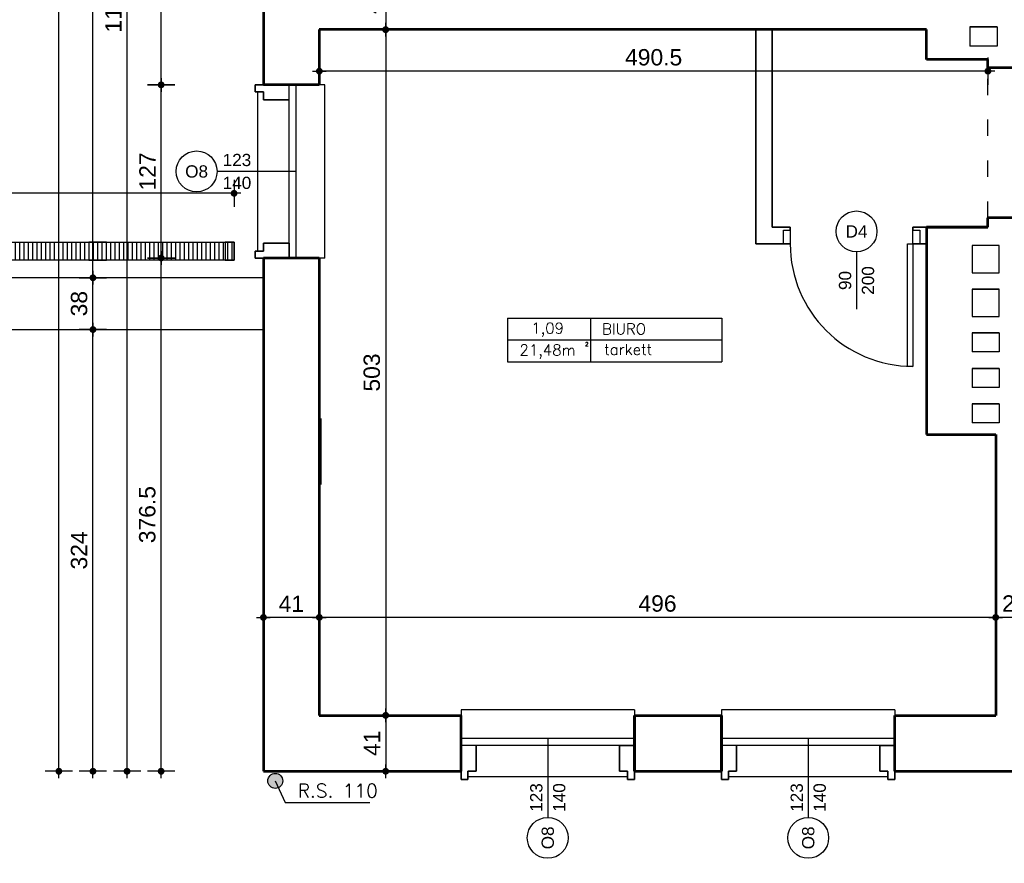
# Model space of a CAD drawing. Header units: millimetres. Extents: x 11979 to 23691, y 12825 to 41978.
# Tile 150 of 256: x 19970 to 20692, y 35517 to 36136. Entities that reach past the tile are written whole.
import ezdxf
from ezdxf.enums import TextEntityAlignment as Align

# ---------------------------------------------------------------- set-up
doc = ezdxf.new("R2010")
doc.units = ezdxf.units.MM
doc.linetypes.add('ACAD_ISO03W100', pattern=[30, 12, -18])
for name, color, linetype in [('-LI-WIDOK', 2, 'Continuous'), ('-WYMIAR', 8, 'Continuous'), ('_drzwi łuk', 1, 'Continuous'), ('_PROJEKTOWANE', 5, 'Continuous'), ('drzwi łuk', 1, 'Continuous'), ('PROJEKTOWANE', 5, 'Continuous')]:
    doc.layers.add(name, color=color, linetype=linetype)
for name, color, linetype, lineweight in [('-ŚCIANY DZIAŁOWE', 3, 'Continuous', 35), ('-ŚCIANY NOŚNE', 4, 'Continuous', 53), ('CIENKA - WYMIAROWA', 8, 'Continuous', 18)]:
    doc.layers.add(name, color=color, linetype=linetype, lineweight=lineweight)
doc.styles.add('ARIAL', font='arial.ttf', dxfattribs={"height": 0.5})
doc.styles.add('DYBY-KURSYWA-0-8-K', font='ROMANS.SHX', dxfattribs={"width": 0.8, "oblique": 15})
doc.styles.add('SIMPLEX', font='simplex')
doc.styles.get("Standard").update_dxf_attribs({"font": 'arial.ttf'})
doc.dimstyles.new('CZA-KROPKA-50', dxfattribs={"dimtxt": 12, "dimasz": 1, "dimexe": 2, "dimexo": 25, "dimgap": 4, "dimtad": 1, "dimdec": 1, "dimrnd": 0.5, "dimzin": 9, "dimdsep": 46, "dimtxsty": 'Standard', "dimblk": 'CZA-KROPKA', "dimblk1": 'CZA-KROPKA', "dimblk2": 'CZA-KROPKA', "dimsah": 1, "dimcen": -20, "dimse1": 1, "dimse2": 1, "dimclrd": 8, "dimclre": 8, "dimclrt": 9, "dimadec": 0, "dimazin": 0, "dimtfac": 1, "dimtdec": 1, "dimtmove": 1, "dimatfit": 3, "dimldrblk": 'CZA-KROPKA', "dimfxl": 1, "dimtolj": 1, "dimtzin": 9, "dimarcsym": 0})
doc.dimstyles.new('PROJ. CZA-KROPKA-50', dxfattribs={"dimtxt": 12, "dimasz": 1, "dimexe": 2, "dimexo": 25, "dimgap": 4, "dimtad": 1, "dimdec": 1, "dimrnd": 0.5, "dimzin": 9, "dimdsep": 46, "dimtxsty": 'DYBY-KURSYWA-0-8-K', "dimblk1": 'CZA-KROPKA', "dimblk2": 'CZA-KROPKA', "dimsah": 1, "dimcen": -20, "dimse1": 1, "dimse2": 1, "dimclrd": 170, "dimclre": 170, "dimclrt": 170, "dimadec": 0, "dimazin": 0, "dimtfac": 1, "dimtdec": 1, "dimtix": 1, "dimtmove": 1, "dimatfit": 3, "dimldrblk": 'CZA-KROPKA', "dimfxl": 0, "dimfxlon": 1, "dimtvp": 8, "dimtolj": 1, "dimtzin": 1, "dimlwd": -1, "dimlwe": -1, "dimarcsym": 0})

# ---------------------------------------------------------------- blocks, each defined once
blk = doc.blocks.new('CZA-KROPKA')
at = {"layer": '-WYMIAR', "linetype": 'ByBlock'}
for p, q in [((0, 10), (0, -10)), ((5, 0), (-5, 0))]:
    blk.add_line(p, q, dxfattribs=at)
at = {"layer": '-WYMIAR', "linetype": 'ByBlock', "const_width": 2.5}
blk.add_lwpolyline([(-1.25, 0, 1), (1.25, 0, 1)], format="xyb", close=True, dxfattribs=at)
blk = doc.blocks.new('*D1273')
at = {"layer": 'Defpoints', "color": 0}
for p in [(19727.23, 36008.79), (19727.23, 35972.84), (20127.23, 35972.84)]:
    blk.add_point(p, dxfattribs=at)
at = {"layer": 'PROJEKTOWANE', "color": 170}
blk.add_line((20126.23, 36008.79), (19728.23, 36008.79), dxfattribs=at)
at = {"layer": 'PROJEKTOWANE', "color": 170, "rotation": 180}
blk.add_blockref('CZA-KROPKA', (19727.23, 36008.79), dxfattribs=at)
at = {"layer": 'PROJEKTOWANE', "color": 170}
blk.add_blockref('CZA-KROPKA', (20127.23, 36008.79), dxfattribs=at)
at = {"layer": 'PROJEKTOWANE', "color": 170, "insert": (19927.23, 36018.84), "char_height": 12, "attachment_point": 5, "style": 'DYBY-KURSYWA-0-8-K'}
blk.add_mtext('\\A1;400', dxfattribs=at)
blk = doc.blocks.new('*D1276')
at = {"layer": 'Defpoints', "color": 0}
for p in [(20685.73, 35697.69), (20685.73, 35625.84), (20713.73, 35625.84)]:
    blk.add_point(p, dxfattribs=at)
at = {"layer": 'PROJEKTOWANE', "color": 8, "lineweight": -2}
blk.add_line((20712.73, 35697.69), (20686.73, 35697.69), dxfattribs=at)
at = {"layer": 'PROJEKTOWANE', "color": 8, "lineweight": -2, "rotation": 180}
blk.add_blockref('CZA-KROPKA', (20685.73, 35697.69), dxfattribs=at)
at = {"layer": 'PROJEKTOWANE', "color": 8, "lineweight": -2}
blk.add_blockref('CZA-KROPKA', (20713.73, 35697.69), dxfattribs=at)
at = {"layer": 'PROJEKTOWANE', "color": 9, "insert": (20699.73, 35707.82), "char_height": 12, "attachment_point": 5, "bg_fill": 3, "box_fill_scale": 1.1, "bg_fill_color": 257, "bg_fill_transparency": 0}
blk.add_mtext('\\A1;28', dxfattribs=at)
blk = doc.blocks.new('*D1279')
at = {"layer": 'Defpoints', "color": 0}
for p in [(20189.73, 36128.84), (20189.73, 36098.4), (20680.03, 36100.84)]:
    blk.add_point(p, dxfattribs=at)
at = {"layer": 'PROJEKTOWANE', "color": 8, "lineweight": -2}
blk.add_line((20679.03, 36098.4), (20190.73, 36098.4), dxfattribs=at)
at = {"layer": 'PROJEKTOWANE', "color": 8, "lineweight": -2, "rotation": 180}
blk.add_blockref('CZA-KROPKA', (20189.73, 36098.4), dxfattribs=at)
at = {"layer": 'PROJEKTOWANE', "color": 8, "lineweight": -2}
blk.add_blockref('CZA-KROPKA', (20680.03, 36098.4), dxfattribs=at)
at = {"layer": 'PROJEKTOWANE', "color": 9, "insert": (20434.88, 36108.52), "char_height": 12, "attachment_point": 5, "bg_fill": 3, "box_fill_scale": 1.1, "bg_fill_color": 257, "bg_fill_transparency": 0}
blk.add_mtext('\\A1;490.5', dxfattribs=at)
blk = doc.blocks.new('*D1604')
at = {"layer": '_PROJEKTOWANE', "color": 8, "lineweight": -2}
blk.add_line((20684.73, 35697.69), (20190.73, 35697.69), dxfattribs=at)
at = {"layer": 'Defpoints', "color": 0}
for p in [(20189.73, 35697.69), (20189.73, 35646.33), (20685.73, 35646.33)]:
    blk.add_point(p, dxfattribs=at)
at = {"layer": '_PROJEKTOWANE', "color": 8, "lineweight": -2, "rotation": 180}
blk.add_blockref('CZA-KROPKA', (20189.73, 35697.69), dxfattribs=at)
at = {"layer": '_PROJEKTOWANE', "color": 8, "lineweight": -2}
blk.add_blockref('CZA-KROPKA', (20685.73, 35697.69), dxfattribs=at)
at = {"layer": '_PROJEKTOWANE', "color": 9, "insert": (20437.73, 35707.82), "char_height": 12, "attachment_point": 5}
blk.add_mtext('\\A1;496', dxfattribs=at)
blk = doc.blocks.new('*D1605')
at = {"layer": '_PROJEKTOWANE', "color": 8, "lineweight": -2}
blk.add_line((20188.73, 35697.69), (20149.73, 35697.69), dxfattribs=at)
at = {"layer": 'Defpoints', "color": 0}
for p in [(20148.73, 35746.09), (20148.73, 35697.69), (20189.73, 35646.33)]:
    blk.add_point(p, dxfattribs=at)
at = {"layer": '_PROJEKTOWANE', "color": 8, "lineweight": -2, "rotation": 180}
blk.add_blockref('CZA-KROPKA', (20148.73, 35697.69), dxfattribs=at)
at = {"layer": '_PROJEKTOWANE', "color": 8, "lineweight": -2}
blk.add_blockref('CZA-KROPKA', (20189.73, 35697.69), dxfattribs=at)
at = {"layer": '_PROJEKTOWANE', "color": 9, "insert": (20169.23, 35707.72), "char_height": 12, "attachment_point": 5}
blk.add_mtext('\\A1;41', dxfattribs=at)
blk = doc.blocks.new('*D1614')
at = {"layer": '_PROJEKTOWANE', "color": 8, "lineweight": -2}
blk.add_line((20238.39, 36169.84), (20238.39, 36129.84), dxfattribs=at)
at = {"layer": 'Defpoints', "color": 0}
for p in [(20189.73, 36170.84), (20189.73, 36128.84), (20238.39, 36128.84)]:
    blk.add_point(p, dxfattribs=at)
at = {"layer": '_PROJEKTOWANE', "color": 8, "lineweight": -2}
for p, rotation in [((20238.39, 36170.84), 90), ((20238.39, 36128.84), 270)]:
    blk.add_blockref('CZA-KROPKA', p, dxfattribs=dict(at, rotation=rotation))
at = {"layer": '_PROJEKTOWANE', "color": 9, "insert": (20228.36, 36149.84), "char_height": 12, "attachment_point": 5, "rotation": 90}
blk.add_mtext('\\A1;42', dxfattribs=at)
blk = doc.blocks.new('*D1615')
at = {"layer": '_PROJEKTOWANE', "color": 8, "lineweight": -2}
blk.add_line((20238.39, 36127.84), (20238.39, 35626.84), dxfattribs=at)
at = {"layer": 'Defpoints', "color": 0}
for p in [(20189.73, 36128.84), (20189.73, 35625.84), (20238.39, 35625.84)]:
    blk.add_point(p, dxfattribs=at)
at = {"layer": '_PROJEKTOWANE', "color": 8, "lineweight": -2}
for p, rotation in [((20238.39, 36128.84), 90), ((20238.39, 35625.84), 270)]:
    blk.add_blockref('CZA-KROPKA', p, dxfattribs=dict(at, rotation=rotation))
at = {"layer": '_PROJEKTOWANE', "color": 9, "insert": (20228.26, 35877.34), "char_height": 12, "attachment_point": 5, "rotation": 90}
blk.add_mtext('\\A1;503', dxfattribs=at)
blk = doc.blocks.new('*D1616')
at = {"layer": '_PROJEKTOWANE', "color": 8, "lineweight": -2}
blk.add_line((20238.39, 35624.84), (20238.39, 35585.84), dxfattribs=at)
at = {"layer": 'Defpoints', "color": 0}
for p in [(20189.73, 35625.84), (20238.39, 35584.84), (20255.6, 35584.84)]:
    blk.add_point(p, dxfattribs=at)
at = {"layer": '_PROJEKTOWANE', "color": 8, "lineweight": -2}
for p, rotation in [((20238.39, 35625.84), 90), ((20238.39, 35584.84), 270)]:
    blk.add_blockref('CZA-KROPKA', p, dxfattribs=dict(at, rotation=rotation))
at = {"layer": '_PROJEKTOWANE', "color": 9, "insert": (20228.36, 35605.34), "char_height": 12, "attachment_point": 5, "rotation": 90}
blk.add_mtext('\\A1;41', dxfattribs=at)
blk = doc.blocks.new('*D1681')
at = {"layer": '-WYMIAR', "color": 8, "lineweight": -2}
blk.add_line((20149.73, 35484.84), (20292.73, 35484.84), dxfattribs=at)
at = {"layer": 'Defpoints', "color": 0}
for p in [(20148.73, 35584.84), (20293.73, 35584.84), (20293.73, 35484.84)]:
    blk.add_point(p, dxfattribs=at)
at = {"layer": '-WYMIAR', "color": 8, "lineweight": -2, "rotation": 180}
blk.add_blockref('CZA-KROPKA', (20148.73, 35484.84), dxfattribs=at)
at = {"layer": '-WYMIAR', "color": 8, "lineweight": -2}
blk.add_blockref('CZA-KROPKA', (20293.73, 35484.84), dxfattribs=at)
at = {"layer": '-WYMIAR', "color": 9, "insert": (20221.23, 35494.97), "char_height": 12, "attachment_point": 5, "bg_fill": 3, "box_fill_scale": 1.1, "bg_fill_color": 257, "bg_fill_transparency": 0}
blk.add_mtext('\\A1;145', dxfattribs=at)
blk = doc.blocks.new('*D1682')
at = {"layer": '-WYMIAR', "color": 8, "lineweight": -2}
blk.add_line((20294.73, 35484.84), (20419.73, 35484.84), dxfattribs=at)
at = {"layer": 'Defpoints', "color": 0}
for p in [(20293.73, 35584.84), (20420.73, 35584.84), (20420.73, 35484.84)]:
    blk.add_point(p, dxfattribs=at)
at = {"layer": '-WYMIAR', "color": 8, "lineweight": -2, "rotation": 180}
blk.add_blockref('CZA-KROPKA', (20293.73, 35484.84), dxfattribs=at)
at = {"layer": '-WYMIAR', "color": 8, "lineweight": -2}
blk.add_blockref('CZA-KROPKA', (20420.73, 35484.84), dxfattribs=at)
at = {"layer": '-WYMIAR', "color": 9, "insert": (20357.23, 35494.87), "char_height": 12, "attachment_point": 5, "bg_fill": 3, "box_fill_scale": 1.1, "bg_fill_color": 257, "bg_fill_transparency": 0}
blk.add_mtext('\\A1;127', dxfattribs=at)
blk = doc.blocks.new('*D1683')
at = {"layer": '-WYMIAR', "color": 8, "lineweight": -2}
blk.add_line((20421.73, 35484.84), (20483.73, 35484.84), dxfattribs=at)
at = {"layer": 'Defpoints', "color": 0}
for p in [(20420.73, 35584.84), (20484.73, 35584.84), (20484.73, 35484.84)]:
    blk.add_point(p, dxfattribs=at)
at = {"layer": '-WYMIAR', "color": 8, "lineweight": -2, "rotation": 180}
blk.add_blockref('CZA-KROPKA', (20420.73, 35484.84), dxfattribs=at)
at = {"layer": '-WYMIAR', "color": 8, "lineweight": -2}
blk.add_blockref('CZA-KROPKA', (20484.73, 35484.84), dxfattribs=at)
at = {"layer": '-WYMIAR', "color": 9, "insert": (20452.73, 35494.97), "char_height": 12, "attachment_point": 5, "bg_fill": 3, "box_fill_scale": 1.1, "bg_fill_color": 257, "bg_fill_transparency": 0}
blk.add_mtext('\\A1;64', dxfattribs=at)
blk = doc.blocks.new('*D1684')
at = {"layer": '-WYMIAR', "color": 8, "lineweight": -2}
blk.add_line((20485.73, 35484.84), (20610.73, 35484.84), dxfattribs=at)
at = {"layer": 'Defpoints', "color": 0}
for p in [(20484.73, 35584.84), (20611.73, 35584.84), (20611.73, 35484.84)]:
    blk.add_point(p, dxfattribs=at)
at = {"layer": '-WYMIAR', "color": 8, "lineweight": -2, "rotation": 180}
blk.add_blockref('CZA-KROPKA', (20484.73, 35484.84), dxfattribs=at)
at = {"layer": '-WYMIAR', "color": 8, "lineweight": -2}
blk.add_blockref('CZA-KROPKA', (20611.73, 35484.84), dxfattribs=at)
at = {"layer": '-WYMIAR', "color": 9, "insert": (20548.23, 35494.87), "char_height": 12, "attachment_point": 5, "bg_fill": 3, "box_fill_scale": 1.1, "bg_fill_color": 257, "bg_fill_transparency": 0}
blk.add_mtext('\\A1;127', dxfattribs=at)
blk = doc.blocks.new('*D1685')
at = {"layer": '-WYMIAR', "color": 8, "lineweight": -2}
blk.add_line((20612.73, 35484.84), (20739.73, 35484.84), dxfattribs=at)
at = {"layer": 'Defpoints', "color": 0}
for p in [(20611.73, 35584.84), (20740.73, 35584.84), (20740.73, 35484.84)]:
    blk.add_point(p, dxfattribs=at)
at = {"layer": '-WYMIAR', "color": 8, "lineweight": -2, "rotation": 180}
blk.add_blockref('CZA-KROPKA', (20611.73, 35484.84), dxfattribs=at)
at = {"layer": '-WYMIAR', "color": 8, "lineweight": -2}
blk.add_blockref('CZA-KROPKA', (20740.73, 35484.84), dxfattribs=at)
at = {"layer": '-WYMIAR', "color": 9, "insert": (20676.23, 35494.97), "char_height": 12, "attachment_point": 5, "bg_fill": 3, "box_fill_scale": 1.1, "bg_fill_color": 257, "bg_fill_transparency": 0}
blk.add_mtext('\\A1;129', dxfattribs=at)
blk = doc.blocks.new('*D1696')
at = {"layer": '-WYMIAR', "color": 8, "lineweight": -2}
blk.add_line((20149.73, 35459.84), (21847.73, 35459.84), dxfattribs=at)
at = {"layer": 'Defpoints', "color": 0}
for p in [(20148.73, 35584.84), (21848.73, 35584.84), (21848.73, 35459.84)]:
    blk.add_point(p, dxfattribs=at)
at = {"layer": '-WYMIAR', "color": 8, "lineweight": -2, "rotation": 180}
blk.add_blockref('CZA-KROPKA', (20148.73, 35459.84), dxfattribs=at)
at = {"layer": '-WYMIAR', "color": 8, "lineweight": -2}
blk.add_blockref('CZA-KROPKA', (21848.73, 35459.84), dxfattribs=at)
at = {"layer": '-WYMIAR', "color": 9, "insert": (20998.73, 35469.97), "char_height": 12, "attachment_point": 5, "bg_fill": 3, "box_fill_scale": 1.1, "bg_fill_color": 257, "bg_fill_transparency": 0}
blk.add_mtext('\\A1;1700', dxfattribs=at)
blk = doc.blocks.new('*D1697')
at = {"layer": '-WYMIAR', "color": 8, "lineweight": -2}
blk.add_line((20147.73, 35484.84), (19706.73, 35484.84), dxfattribs=at)
at = {"layer": 'Defpoints', "color": 0}
for p in [(19705.73, 35946.84), (20148.73, 35584.84), (19705.73, 35484.84)]:
    blk.add_point(p, dxfattribs=at)
at = {"layer": '-WYMIAR', "color": 8, "lineweight": -2, "rotation": 180}
blk.add_blockref('CZA-KROPKA', (19705.73, 35484.84), dxfattribs=at)
at = {"layer": '-WYMIAR', "color": 8, "lineweight": -2}
blk.add_blockref('CZA-KROPKA', (20148.73, 35484.84), dxfattribs=at)
at = {"layer": '-WYMIAR', "color": 9, "insert": (19927.23, 35494.97), "char_height": 12, "attachment_point": 5, "bg_fill": 3, "box_fill_scale": 1.1, "bg_fill_color": 257, "bg_fill_transparency": 0}
blk.add_mtext('\\A1;443', dxfattribs=at)
blk = doc.blocks.new('*D1699')
at = {"layer": '-WYMIAR', "color": 8, "lineweight": -2}
blk.add_line((20147.73, 35459.84), (19668.73, 35459.84), dxfattribs=at)
at = {"layer": 'Defpoints', "color": 0}
for p in [(19667.73, 35908.84), (20148.73, 35584.84), (19667.73, 35459.84)]:
    blk.add_point(p, dxfattribs=at)
at = {"layer": '-WYMIAR', "color": 8, "lineweight": -2, "rotation": 180}
blk.add_blockref('CZA-KROPKA', (19667.73, 35459.84), dxfattribs=at)
at = {"layer": '-WYMIAR', "color": 8, "lineweight": -2}
blk.add_blockref('CZA-KROPKA', (20148.73, 35459.84), dxfattribs=at)
at = {"layer": '-WYMIAR', "color": 9, "insert": (19908.23, 35469.97), "char_height": 12, "attachment_point": 5, "bg_fill": 3, "box_fill_scale": 1.1, "bg_fill_color": 257, "bg_fill_transparency": 0}
blk.add_mtext('\\A1;481', dxfattribs=at)
blk = doc.blocks.new('*D1700')
at = {"layer": '-WYMIAR', "color": 8, "lineweight": -2}
blk.add_line((19668.73, 35434.84), (21847.73, 35434.84), dxfattribs=at)
at = {"layer": 'Defpoints', "color": 0}
for p in [(19667.73, 35908.84), (21848.73, 35908.84), (21848.73, 35434.84)]:
    blk.add_point(p, dxfattribs=at)
at = {"layer": '-WYMIAR', "color": 8, "lineweight": -2, "rotation": 180}
blk.add_blockref('CZA-KROPKA', (19667.73, 35434.84), dxfattribs=at)
at = {"layer": '-WYMIAR', "color": 8, "lineweight": -2}
blk.add_blockref('CZA-KROPKA', (21848.73, 35434.84), dxfattribs=at)
at = {"layer": '-WYMIAR', "color": 9, "insert": (20758.23, 35444.97), "char_height": 12, "attachment_point": 5, "bg_fill": 3, "box_fill_scale": 1.1, "bg_fill_color": 257, "bg_fill_transparency": 0}
blk.add_mtext('\\A1;2181', dxfattribs=at)
blk = doc.blocks.new('*D1729')
at = {"layer": '-WYMIAR', "color": 8, "lineweight": -2}
blk.add_line((20073.73, 35585.84), (20073.73, 35960.34), dxfattribs=at)
at = {"layer": 'Defpoints', "color": 0}
for p in [(20073.73, 35961.34), (20148.73, 35961.34), (20148.73, 35584.84)]:
    blk.add_point(p, dxfattribs=at)
at = {"layer": '-WYMIAR', "color": 8, "lineweight": -2}
for p, rotation in [((20073.73, 35961.34), 90), ((20073.73, 35584.84), 270)]:
    blk.add_blockref('CZA-KROPKA', p, dxfattribs=dict(at, rotation=rotation))
at = {"layer": '-WYMIAR', "color": 9, "insert": (20063.6, 35773.09), "char_height": 12, "attachment_point": 5, "rotation": 90, "bg_fill": 3, "box_fill_scale": 1.1, "bg_fill_color": 257, "bg_fill_transparency": 0}
blk.add_mtext('\\A1;376.5', dxfattribs=at)
blk = doc.blocks.new('*D1730')
at = {"layer": '-WYMIAR', "color": 8, "lineweight": -2}
blk.add_line((20073.73, 35962.34), (20073.73, 36087.34), dxfattribs=at)
at = {"layer": 'Defpoints', "color": 0}
for p in [(20073.73, 36088.34), (20169.23, 36088.34), (20148.73, 35961.34)]:
    blk.add_point(p, dxfattribs=at)
at = {"layer": '-WYMIAR', "color": 8, "lineweight": -2}
for p, rotation in [((20073.73, 36088.34), 90), ((20073.73, 35961.34), 270)]:
    blk.add_blockref('CZA-KROPKA', p, dxfattribs=dict(at, rotation=rotation))
at = {"layer": '-WYMIAR', "color": 9, "insert": (20063.71, 36024.84), "char_height": 12, "attachment_point": 5, "rotation": 90, "bg_fill": 3, "box_fill_scale": 1.1, "bg_fill_color": 257, "bg_fill_transparency": 0}
blk.add_mtext('\\A1;127', dxfattribs=at)
blk = doc.blocks.new('*D1731')
at = {"layer": '-WYMIAR', "color": 8, "lineweight": -2}
blk.add_line((20073.73, 36089.34), (20073.73, 36704.84), dxfattribs=at)
at = {"layer": 'Defpoints', "color": 0}
for p in [(20073.73, 36705.84), (20148.73, 36705.84), (20169.23, 36088.34)]:
    blk.add_point(p, dxfattribs=at)
at = {"layer": '-WYMIAR', "color": 8, "lineweight": -2}
for p, rotation in [((20073.73, 36705.84), 90), ((20073.73, 36088.34), 270)]:
    blk.add_blockref('CZA-KROPKA', p, dxfattribs=dict(at, rotation=rotation))
at = {"layer": '-WYMIAR', "color": 9, "insert": (20063.61, 36397.09), "char_height": 12, "attachment_point": 5, "rotation": 90, "bg_fill": 3, "box_fill_scale": 1.1, "bg_fill_color": 257, "bg_fill_transparency": 0}
blk.add_mtext('\\A1;617.5', dxfattribs=at)
blk = doc.blocks.new('*D1734')
at = {"layer": '-WYMIAR', "color": 8, "lineweight": -2}
blk.add_line((20048.73, 35585.84), (20048.73, 36704.84), dxfattribs=at)
at = {"layer": 'Defpoints', "color": 0}
for p in [(20048.73, 36705.84), (20148.73, 36705.84), (20148.73, 35584.84)]:
    blk.add_point(p, dxfattribs=at)
at = {"layer": '-WYMIAR', "color": 8, "lineweight": -2}
for p, rotation in [((20048.73, 36705.84), 90), ((20048.73, 35584.84), 270)]:
    blk.add_blockref('CZA-KROPKA', p, dxfattribs=dict(at, rotation=rotation))
at = {"layer": '-WYMIAR', "color": 9, "insert": (20038.71, 36145.34), "char_height": 12, "attachment_point": 5, "rotation": 90, "bg_fill": 3, "box_fill_scale": 1.1, "bg_fill_color": 257, "bg_fill_transparency": 0}
blk.add_mtext('\\A1;1121', dxfattribs=at)
blk = doc.blocks.new('*D1735')
at = {"layer": '-WYMIAR', "color": 8, "lineweight": -2}
blk.add_line((20023.73, 35585.84), (20023.73, 35907.84), dxfattribs=at)
at = {"layer": 'Defpoints', "color": 0}
for p in [(20023.73, 35908.84), (20148.73, 35908.84), (20148.73, 35584.84)]:
    blk.add_point(p, dxfattribs=at)
at = {"layer": '-WYMIAR', "color": 8, "lineweight": -2}
for p, rotation in [((20023.73, 35908.84), 90), ((20023.73, 35584.84), 270)]:
    blk.add_blockref('CZA-KROPKA', p, dxfattribs=dict(at, rotation=rotation))
at = {"layer": '-WYMIAR', "color": 9, "insert": (20013.6, 35746.84), "char_height": 12, "attachment_point": 5, "rotation": 90, "bg_fill": 3, "box_fill_scale": 1.1, "bg_fill_color": 257, "bg_fill_transparency": 0}
blk.add_mtext('\\A1;324', dxfattribs=at)
blk = doc.blocks.new('*D1736')
at = {"layer": '-WYMIAR', "color": 8, "lineweight": -2}
blk.add_line((20023.73, 35909.84), (20023.73, 35945.84), dxfattribs=at)
at = {"layer": 'Defpoints', "color": 0}
for p in [(20023.73, 35946.84), (20148.73, 35946.84), (20148.73, 35908.84)]:
    blk.add_point(p, dxfattribs=at)
at = {"layer": '-WYMIAR', "color": 8, "lineweight": -2}
for p, rotation in [((20023.73, 35946.84), 90), ((20023.73, 35908.84), 270)]:
    blk.add_blockref('CZA-KROPKA', p, dxfattribs=dict(at, rotation=rotation))
at = {"layer": '-WYMIAR', "color": 9, "insert": (20013.6, 35927.84), "char_height": 12, "attachment_point": 5, "rotation": 90, "bg_fill": 3, "box_fill_scale": 1.1, "bg_fill_color": 257, "bg_fill_transparency": 0}
blk.add_mtext('\\A1;38', dxfattribs=at)
blk = doc.blocks.new('*D1737')
at = {"layer": '-WYMIAR', "color": 8, "lineweight": -2}
blk.add_line((20023.73, 35947.84), (20023.73, 36704.84), dxfattribs=at)
at = {"layer": 'Defpoints', "color": 0}
for p in [(20023.73, 36705.84), (20148.73, 36705.84), (20148.73, 35946.84)]:
    blk.add_point(p, dxfattribs=at)
at = {"layer": '-WYMIAR', "color": 8, "lineweight": -2}
for p, rotation in [((20023.73, 36705.84), 90), ((20023.73, 35946.84), 270)]:
    blk.add_blockref('CZA-KROPKA', p, dxfattribs=dict(at, rotation=rotation))
at = {"layer": '-WYMIAR', "color": 9, "insert": (20013.61, 36326.34), "char_height": 12, "attachment_point": 5, "rotation": 90, "bg_fill": 3, "box_fill_scale": 1.1, "bg_fill_color": 257, "bg_fill_transparency": 0}
blk.add_mtext('\\A1;759', dxfattribs=at)
blk = doc.blocks.new('*D1740')
at = {"layer": '-WYMIAR', "color": 8, "lineweight": -2}
blk.add_line((19998.73, 35585.84), (19998.73, 37005.84), dxfattribs=at)
at = {"layer": 'Defpoints', "color": 0}
for p in [(19998.73, 37006.84), (20148.73, 37006.84), (20148.73, 35584.84)]:
    blk.add_point(p, dxfattribs=at)
at = {"layer": '-WYMIAR', "color": 8, "lineweight": -2}
for p, rotation in [((19998.73, 37006.84), 90), ((19998.73, 35584.84), 270)]:
    blk.add_blockref('CZA-KROPKA', p, dxfattribs=dict(at, rotation=rotation))
at = {"layer": '-WYMIAR', "color": 9, "insert": (19988.71, 36295.84), "char_height": 12, "attachment_point": 5, "rotation": 90, "bg_fill": 3, "box_fill_scale": 1.1, "bg_fill_color": 257, "bg_fill_transparency": 0}
blk.add_mtext('\\A1;1422', dxfattribs=at)

msp = doc.modelspace()

# ---------------------------------------------------------------- hatches: boundary and pattern name
at = {"layer": 'PROJEKTOWANE'}
h = msp.add_hatch(dxfattribs=at)
h.set_pattern_fill('ANSI31', color=256, angle=45)
h.set_pattern_definition([(90, (476058.9154, 31309.1638), (-3.175, 2e-16), [])])
h.paths.add_polyline_path([(20127.23, 35959.84), (19727.23, 35959.84), (19727.23, 35972.84), (20127.23, 35972.84)])
h = msp.add_hatch(color=256, dxfattribs=at)
h.dxf.hatch_style = 1
edge = h.paths.add_edge_path()
edge.add_ellipse((20157.44, 35577.79), major_axis=(5.49, 0), ratio=1, start_angle=0, end_angle=360)

# ---------------------------------------------------------------- linework, layer by layer
at = {"layer": '-LI-WIDOK'}
for p, q in [((20666.73, 36130.84), (20686.73, 36130.84)), ((20686.73, 36130.84), (20666.73, 36130.84)), ((20666.73, 36130.84), (20666.73, 36116.84)), ((20686.73, 36130.84), (20686.73, 36116.84)), ((20686.73, 36116.84), (20666.73, 36116.84)), ((20193.73, 36088.34), (20189.73, 36088.34)), ((20193.73, 35961.34), (20193.73, 36088.34)), ((20144.73, 35966.34), (20144.73, 36083.34)), ((20688.38, 35970.4), (20668.38, 35970.4)), ((20668.38, 35970.4), (20668.38, 35950.4)), ((20688.38, 35950.4), (20688.38, 35970.4)), ((20193.73, 35961.34), (20189.73, 35961.34)), ((20668.38, 35950.4), (20688.38, 35950.4)), ((20148.73, 35946.84), (19705.73, 35946.84)), ((20668.38, 35938.4), (20688.38, 35938.4)), ((20688.38, 35938.4), (20668.38, 35938.4)), ((20668.38, 35938.4), (20668.38, 35918.4)), ((20688.38, 35918.4), (20688.38, 35938.4)), ((20668.38, 35918.4), (20688.38, 35918.4)), ((19667.73, 35908.84), (20148.73, 35908.84)), ((20668.38, 35906.4), (20688.38, 35906.4)), ((20688.38, 35906.4), (20668.38, 35906.4)), ((20668.38, 35906.4), (20668.38, 35892.4)), ((20688.38, 35906.4), (20688.38, 35892.4)), ((20688.38, 35892.4), (20668.38, 35892.4)), ((20668.38, 35880.4), (20688.38, 35880.4)), ((20688.38, 35880.4), (20668.38, 35880.4)), ((20668.38, 35880.4), (20668.38, 35866.4)), ((20688.38, 35880.4), (20688.38, 35866.4)), ((20688.38, 35866.4), (20668.38, 35866.4)), ((20668.38, 35854.4), (20688.38, 35854.4)), ((20688.38, 35854.4), (20668.38, 35854.4)), ((20668.38, 35854.4), (20668.38, 35840.4)), ((20688.38, 35854.4), (20688.38, 35840.4)), ((20688.38, 35840.4), (20668.38, 35840.4)), ((20420.73, 35629.84), (20293.73, 35629.84)), ((20293.73, 35629.84), (20293.73, 35625.84)), ((20420.73, 35629.84), (20420.73, 35625.84)), ((20611.73, 35629.84), (20484.73, 35629.84)), ((20484.73, 35629.84), (20484.73, 35625.84)), ((20611.73, 35629.84), (20611.73, 35625.84)), ((20415.73, 35580.84), (20298.73, 35580.84)), ((20606.73, 35580.84), (20489.73, 35580.84))]:
    msp.add_line(p, q, dxfattribs=at)
at = {"layer": '-ŚCIANY DZIAŁOWE'}
for p, q in [((20142.73, 36088.34), (20142.73, 36083.34)), ((20148.73, 36088.34), (20142.73, 36088.34)), ((20142.73, 36083.34), (20148.73, 36083.34)), ((20148.73, 36083.34), (20148.73, 36077.34)), ((20148.73, 36077.34), (20167.73, 36077.34)), ((20535.04, 35983.84), (20521.73, 35983.84)), ((20535.04, 35981.65), (20535.04, 35983.84)), ((20635.03, 35983.84), (20625.04, 35983.84)), ((20625.04, 35981.65), (20625.04, 35983.84)), ((20148.73, 35966.34), (20148.73, 35972.34)), ((20148.73, 35972.34), (20167.73, 35972.34)), ((20167.73, 35972.34), (20167.73, 35961.34)), ((20535.04, 35971.84), (20509.73, 35971.84)), ((20635.03, 35971.84), (20625.04, 35971.84)), ((20142.73, 35961.34), (20142.73, 35966.34)), ((20142.73, 35966.34), (20148.73, 35966.34)), ((20148.73, 35961.34), (20142.73, 35961.34)), ((20304.73, 35584.84), (20304.73, 35603.84)), ((20409.73, 35584.84), (20409.73, 35603.84)), ((20409.73, 35603.84), (20420.73, 35603.84)), ((20495.73, 35584.84), (20495.73, 35603.84)), ((20600.73, 35584.84), (20600.73, 35603.84)), ((20600.73, 35603.84), (20611.73, 35603.84)), ((20293.73, 35584.84), (20293.73, 35578.84)), ((20298.73, 35578.84), (20298.73, 35584.84)), ((20298.73, 35584.84), (20304.73, 35584.84)), ((20415.73, 35584.84), (20409.73, 35584.84)), ((20415.73, 35578.84), (20415.73, 35584.84)), ((20420.73, 35584.84), (20420.73, 35578.84)), ((20484.73, 35584.84), (20484.73, 35578.84)), ((20489.73, 35578.84), (20489.73, 35584.84)), ((20489.73, 35584.84), (20495.73, 35584.84)), ((20606.73, 35584.84), (20600.73, 35584.84)), ((20606.73, 35578.84), (20606.73, 35584.84)), ((20611.73, 35584.84), (20611.73, 35578.84)), ((20293.73, 35578.84), (20298.73, 35578.84)), ((20420.73, 35578.84), (20415.73, 35578.84)), ((20484.73, 35578.84), (20489.73, 35578.84)), ((20611.73, 35578.84), (20606.73, 35578.84))]:
    msp.add_line(p, q, dxfattribs=at)
at = {"layer": '-ŚCIANY NOŚNE'}
for p, q in [((20148.73, 36705.84), (20148.73, 36088.34)), ((20189.73, 36128.84), (20189.73, 36088.34)), ((20616.73, 36128.84), (20189.73, 36128.84)), ((20635.03, 36128.84), (20616.73, 36128.84)), ((20635.03, 36106.84), (20635.03, 36128.84)), ((20680.03, 36106.84), (20635.03, 36106.84)), ((20680.03, 36100.84), (20680.03, 36106.84)), ((20713.73, 36100.84), (20680.03, 36100.84)), ((20189.73, 36088.34), (20148.73, 36088.34)), ((20680.03, 35983.84), (20680.03, 35990.84)), ((20713.73, 35990.84), (20680.03, 35990.84)), ((20635.03, 35983.84), (20673.73, 35983.84)), ((20680.03, 35983.84), (20635.03, 35983.84)), ((20635.03, 35983.84), (20635.03, 35831.84)), ((20635.03, 35983.84), (20680.03, 35983.84)), ((20148.73, 35961.34), (20148.73, 35584.84)), ((20189.73, 35961.34), (20148.73, 35961.34)), ((20189.73, 35961.34), (20189.73, 35625.84)), ((20635.03, 35831.84), (20685.73, 35831.84)), ((20685.73, 35831.84), (20685.73, 35625.84)), ((20148.73, 35796.84), (20148.73, 35766.84)), ((20189.73, 35625.84), (20293.73, 35625.84)), ((20293.73, 35584.84), (20293.73, 35625.84)), ((20420.73, 35625.84), (20484.73, 35625.84)), ((20420.73, 35625.84), (20420.73, 35584.84)), ((20420.73, 35584.84), (20420.73, 35625.84)), ((20484.73, 35625.84), (20484.73, 35584.84)), ((20484.73, 35584.84), (20484.73, 35625.84)), ((20611.73, 35625.84), (20685.73, 35625.84)), ((20611.73, 35584.84), (20611.73, 35625.84)), ((20148.73, 35584.84), (20293.73, 35584.84)), ((20148.73, 35584.84), (20282.73, 35584.84)), ((20420.73, 35584.84), (20484.73, 35584.84)), ((20611.73, 35584.84), (20740.73, 35584.84))]:
    msp.add_line(p, q, dxfattribs=at)
at = {"layer": 'CIENKA - WYMIAROWA'}
msp.add_line((20673.73, 36106.84), (20673.73, 36106.84), dxfattribs=at)
msp.add_line((20673.73, 36106.84), (20673.73, 36106.84), dxfattribs=at)
at = {"layer": 'drzwi łuk', "ltscale": 0.5}
for p, q in [((20327.63, 35917.23), (20484.83, 35917.23)), ((20327.63, 35917.23), (20327.63, 35885.23)), ((20388.7, 35917.23), (20388.7, 35885.23)), ((20484.83, 35917.23), (20484.83, 35885.23)), ((20327.63, 35901.23), (20484.83, 35901.23)), ((20327.63, 35885.23), (20484.83, 35885.23))]:
    msp.add_line(p, q, dxfattribs=at)
at = {"layer": 'PROJEKTOWANE'}
for p, q in [((20167.73, 36077.34), (20167.73, 36088.34)), ((20172.73, 35961.34), (20172.73, 36088.34)), ((20167.73, 35972.34), (20167.73, 36085.34)), ((20172.73, 36024.84), (20114.73, 36024.84)), ((20583.66, 35965.84), (20583.66, 35923.84)), ((20190.73, 35843.54), (20190.73, 35795.14)), ((20420.73, 35608.84), (20293.73, 35608.84)), ((20304.73, 35603.84), (20293.73, 35603.84)), ((20409.73, 35603.84), (20296.73, 35603.84)), ((20357.23, 35608.84), (20357.23, 35550.98)), ((20611.73, 35608.84), (20484.73, 35608.84)), ((20495.73, 35603.84), (20484.73, 35603.84)), ((20600.73, 35603.84), (20487.73, 35603.84)), ((20548.23, 35608.84), (20548.23, 35550.98)), ((20157.44, 35577.79), (20164.73, 35561.89)), ((20164.73, 35561.89), (20226.73, 35561.89))]:
    msp.add_line(p, q, dxfattribs=at)
for points in [[(20530.04, 35981.84), (20535.04, 35981.84), (20535.04, 35971.84), (20530.04, 35971.84)], [(20625.04, 35981.84), (20630.04, 35981.84), (20630.04, 35971.84), (20625.04, 35971.84)], [(20127.23, 35959.84), (19727.23, 35959.84), (19727.23, 35972.84), (20127.23, 35972.84)], [(20020.73, 35959.84), (20033.73, 35959.84), (20033.73, 35972.84), (20020.73, 35972.84)], [(20120.73, 35959.84), (20127.23, 35959.84), (20127.23, 35972.84), (20120.73, 35972.84)]]:
    msp.add_lwpolyline(points, close=True, dxfattribs=at)
for centre, radius in [((20099.73, 36024.84), 15), ((20583.66, 35980.84), 15), ((20157.44, 35577.79), 5.49), ((20357.23, 35535.98), 15), ((20548.23, 35535.98), 15)]:
    msp.add_circle(centre, radius, dxfattribs=at)

# ---------------------------------------------------------------- texts
at = {"layer": '-LI-WIDOK', "style": 'SIMPLEX'}
for s, height, p in [('1,09', 8, (20357.1, 35909.87)), ('BIURO', 8, (20413.2, 35909.29)), ('2', 3, (20385.86, 35898.07)), ('21,48m', 8, (20357.1, 35893.87))]:
    msp.add_text(s, height=height, dxfattribs=at).set_placement(p, align=Align.MIDDLE_CENTER)
at = {"layer": 'PROJEKTOWANE'}
for s, height, style, p in [('123', 9, 'ARIAL', (20129.33, 36033.24)), ('O8', 9, 'ARIAL', (20099.73, 36024.84)), ('140', 9, 'ARIAL', (20129.33, 36016.46)), ('D4', 9, 'ARIAL', (20583.66, 35980.84)), ('tarkett', 8, 'SIMPLEX', (20416.21, 35894.24))]:
    msp.add_text(s, height=height, dxfattribs=dict(at, style=style)).set_placement(p, align=Align.MIDDLE_CENTER)
at = {"layer": 'PROJEKTOWANE', "style": 'ARIAL'}
for s, p in [('90', (20575.26, 35944.84)), ('200', (20592.05, 35944.84)), ('123', (20348.83, 35565.58)), ('140', (20365.62, 35565.58)), ('123', (20539.83, 35565.58)), ('140', (20556.62, 35565.58)), ('O8', (20357.23, 35535.98)), ('O8', (20548.23, 35535.98))]:
    msp.add_text(s, height=9, rotation=90, dxfattribs=at).set_placement(p, align=Align.MIDDLE_CENTER)
at = {"layer": 'PROJEKTOWANE', "style": 'SIMPLEX'}
msp.add_text('R.S. 110', height=10, dxfattribs=at).set_placement((20203.23, 35570.51), align=Align.MIDDLE)

# ---------------------------------------------------------------- dimensions: what is measured, and where the dimension line sits
at = {"layer": '_PROJEKTOWANE'}
dim = msp.add_linear_dim(base=(20148.73, 35697.69), p1=(20189.73, 35646.33), p2=(20148.73, 35746.09), dimstyle='CZA-KROPKA-50', dxfattribs=at)
dim.commit()
dim.dimension.update_dxf_attribs({"geometry": '*D1605', "text_midpoint": (20169.23, 35707.72)})
dim = msp.add_linear_dim(base=(20238.39, 35584.84), p1=(20189.73, 35625.84), p2=(20255.6, 35584.84), angle=90, dimstyle='CZA-KROPKA-50', dxfattribs=at)
dim.commit()
dim.dimension.update_dxf_attribs({"geometry": '*D1616', "text_midpoint": (20228.36, 35605.34)})
at = {"layer": 'PROJEKTOWANE'}
dim = msp.add_linear_dim(base=(19727.23, 36008.79), p1=(20127.23, 35972.84), p2=(19727.23, 35972.84), dimstyle='PROJ. CZA-KROPKA-50', override={"dimblk1": 'CZA-KROPKA', "dimblk2": 'CZA-KROPKA'}, dxfattribs=at)
dim.commit()
dim.dimension.update_dxf_attribs({"geometry": '*D1273', "text_midpoint": (19927.23, 36018.84)})

# ---------------------------------------------------------------- next in the draw order: dimensions: what is measured, and where the dimension line sits
at = {"layer": '-WYMIAR'}
dim = msp.add_linear_dim(base=(20293.73, 35484.84), p1=(20148.73, 35584.84), p2=(20293.73, 35584.84), dimstyle='CZA-KROPKA-50', override={"dimfxl": 0, "dimfxlon": 1, "dimtfill": 1}, dxfattribs=at)
dim.commit()
dim.dimension.update_dxf_attribs({"geometry": '*D1681', "text_midpoint": (20221.23, 35494.97)})
at = {"layer": 'PROJEKTOWANE'}
for base, p1, p2, picture, middle in [((20189.73, 36098.4), (20680.03, 36100.84), (20189.73, 36128.84), '*D1279', (20434.88, 36108.52)), ((20685.73, 35697.69), (20713.73, 35625.84), (20685.73, 35625.84), '*D1276', (20699.73, 35707.82))]:
    dim = msp.add_linear_dim(base=base, p1=p1, p2=p2, dimstyle='CZA-KROPKA-50', override={"dimfxl": 0, "dimfxlon": 1, "dimtfill": 1}, dxfattribs=at)
    dim.commit()
    dim.dimension.update_dxf_attribs({"geometry": picture, "text_midpoint": middle})

# ---------------------------------------------------------------- next in the draw order: linework, layer by layer
at = {"layer": '-ŚCIANY DZIAŁOWE'}
for p, q in [((20509.73, 35971.84), (20509.73, 36128.84)), ((20521.73, 35983.84), (20521.73, 36128.84))]:
    msp.add_line(p, q, dxfattribs=at)
at = {"layer": '_drzwi łuk', "linetype": 'ACAD_ISO03W100'}
msp.add_line((20680.03, 35990.84), (20680.03, 36100.84), dxfattribs=at)

# ---------------------------------------------------------------- next in the draw order: dimensions: what is measured, and where the dimension line sits
at = {"layer": '-WYMIAR'}
dim = msp.add_linear_dim(base=(20420.73, 35484.84), p1=(20293.73, 35584.84), p2=(20420.73, 35584.84), dimstyle='CZA-KROPKA-50', override={"dimfxl": 0, "dimfxlon": 1, "dimtfill": 1}, dxfattribs=at)
dim.commit()
dim.dimension.update_dxf_attribs({"geometry": '*D1682', "text_midpoint": (20357.23, 35494.87)})
at = {"layer": '_PROJEKTOWANE'}
for base, p1, p2, picture, middle in [((20238.39, 36128.84), (20189.73, 36170.84), (20189.73, 36128.84), '*D1614', (20228.36, 36149.84)), ((20238.39, 35625.84), (20189.73, 36128.84), (20189.73, 35625.84), '*D1615', (20228.26, 35877.34))]:
    dim = msp.add_linear_dim(base=base, p1=p1, p2=p2, angle=90, dimstyle='CZA-KROPKA-50', dxfattribs=at)
    dim.commit()
    dim.dimension.update_dxf_attribs({"geometry": picture, "text_midpoint": middle})
dim = msp.add_linear_dim(base=(20189.73, 35697.69), p1=(20685.73, 35646.33), p2=(20189.73, 35646.33), dimstyle='CZA-KROPKA-50', dxfattribs=at)
dim.commit()
dim.dimension.update_dxf_attribs({"geometry": '*D1604', "text_midpoint": (20437.73, 35707.82)})

# ---------------------------------------------------------------- next in the draw order: dimensions: what is measured, and where the dimension line sits
at = {"layer": '-WYMIAR'}
dim = msp.add_linear_dim(base=(20484.73, 35484.84), p1=(20420.73, 35584.84), p2=(20484.73, 35584.84), dimstyle='CZA-KROPKA-50', override={"dimfxl": 0, "dimfxlon": 1, "dimtfill": 1}, dxfattribs=at)
dim.commit()
dim.dimension.update_dxf_attribs({"geometry": '*D1683', "text_midpoint": (20452.73, 35494.97)})

# ---------------------------------------------------------------- next in the draw order: dimensions: what is measured, and where the dimension line sits
dim = msp.add_linear_dim(base=(20611.73, 35484.84), p1=(20484.73, 35584.84), p2=(20611.73, 35584.84), dimstyle='CZA-KROPKA-50', override={"dimfxl": 0, "dimfxlon": 1, "dimtfill": 1}, dxfattribs=at)
dim.commit()
dim.dimension.update_dxf_attribs({"geometry": '*D1684', "text_midpoint": (20548.23, 35494.87)})

# ---------------------------------------------------------------- next in the draw order: dimensions: what is measured, and where the dimension line sits
dim = msp.add_linear_dim(base=(20740.73, 35484.84), p1=(20611.73, 35584.84), p2=(20740.73, 35584.84), dimstyle='CZA-KROPKA-50', override={"dimfxl": 0, "dimfxlon": 1, "dimtfill": 1}, dxfattribs=at)
dim.commit()
dim.dimension.update_dxf_attribs({"geometry": '*D1685', "text_midpoint": (20676.23, 35494.97)})

# ---------------------------------------------------------------- next in the draw order: dimensions: what is measured, and where the dimension line sits
dim = msp.add_linear_dim(base=(21848.73, 35459.84), p1=(20148.73, 35584.84), p2=(21848.73, 35584.84), dimstyle='CZA-KROPKA-50', override={"dimfxl": 0, "dimfxlon": 1, "dimtfill": 1}, dxfattribs=at)
dim.commit()
dim.dimension.update_dxf_attribs({"geometry": '*D1696', "text_midpoint": (20998.73, 35469.97)})

# ---------------------------------------------------------------- next in the draw order: dimensions: what is measured, and where the dimension line sits
dim = msp.add_linear_dim(base=(19705.73, 35484.84), p1=(20148.73, 35584.84), p2=(19705.73, 35946.84), dimstyle='CZA-KROPKA-50', override={"dimfxl": 0, "dimfxlon": 1, "dimtfill": 1}, dxfattribs=at)
dim.commit()
dim.dimension.update_dxf_attribs({"geometry": '*D1697', "text_midpoint": (19927.23, 35494.97)})

# ---------------------------------------------------------------- next in the draw order: dimensions: what is measured, and where the dimension line sits
dim = msp.add_linear_dim(base=(19667.73, 35459.84), p1=(20148.73, 35584.84), p2=(19667.73, 35908.84), dimstyle='CZA-KROPKA-50', override={"dimfxl": 0, "dimfxlon": 1, "dimtfill": 1}, dxfattribs=at)
dim.commit()
dim.dimension.update_dxf_attribs({"geometry": '*D1699', "text_midpoint": (19908.23, 35469.97)})

# ---------------------------------------------------------------- next in the draw order: dimensions: what is measured, and where the dimension line sits
dim = msp.add_linear_dim(base=(21848.73, 35434.84), p1=(19667.73, 35908.84), p2=(21848.73, 35908.84), dimstyle='CZA-KROPKA-50', override={"dimfxl": 0, "dimfxlon": 1, "dimtfill": 1}, dxfattribs=at)
dim.commit()
dim.dimension.update_dxf_attribs({"geometry": '*D1700', "text_midpoint": (20758.23, 35444.97)})

# ---------------------------------------------------------------- next in the draw order: linework, layer by layer
at = {"layer": 'PROJEKTOWANE'}
msp.add_lwpolyline([(20621.04, 35971.84), (20625.04, 35971.84), (20625.04, 35881.84), (20621.04, 35881.84)], close=True, dxfattribs=at)
msp.add_arc((20625.04, 35971.84), 90, 180, 270, dxfattribs=at)

# ---------------------------------------------------------------- next in the draw order: dimensions: what is measured, and where the dimension line sits
at = {"layer": '-WYMIAR'}
dim = msp.add_linear_dim(base=(20073.73, 35961.34), p1=(20148.73, 35584.84), p2=(20148.73, 35961.34), angle=90, dimstyle='CZA-KROPKA-50', override={"dimfxl": 0, "dimfxlon": 1, "dimtfill": 1}, dxfattribs=at)
dim.commit()
dim.dimension.update_dxf_attribs({"geometry": '*D1729', "text_midpoint": (20063.6, 35773.09)})

# ---------------------------------------------------------------- next in the draw order: dimensions: what is measured, and where the dimension line sits
dim = msp.add_linear_dim(base=(20073.73, 36088.34), p1=(20148.73, 35961.34), p2=(20169.23, 36088.34), angle=90, dimstyle='CZA-KROPKA-50', override={"dimfxl": 0, "dimfxlon": 1, "dimtfill": 1}, dxfattribs=at)
dim.commit()
dim.dimension.update_dxf_attribs({"geometry": '*D1730', "text_midpoint": (20063.71, 36024.84)})

# ---------------------------------------------------------------- next in the draw order: dimensions: what is measured, and where the dimension line sits
dim = msp.add_linear_dim(base=(20073.73, 36705.84), p1=(20169.23, 36088.34), p2=(20148.73, 36705.84), angle=90, dimstyle='CZA-KROPKA-50', override={"dimfxl": 0, "dimfxlon": 1, "dimtfill": 1}, dxfattribs=at)
dim.commit()
dim.dimension.update_dxf_attribs({"geometry": '*D1731', "text_midpoint": (20063.61, 36397.09)})

# ---------------------------------------------------------------- next in the draw order: dimensions: what is measured, and where the dimension line sits
dim = msp.add_linear_dim(base=(20048.73, 36705.84), p1=(20148.73, 35584.84), p2=(20148.73, 36705.84), angle=90, dimstyle='CZA-KROPKA-50', override={"dimfxl": 0, "dimfxlon": 1, "dimtfill": 1}, dxfattribs=at)
dim.commit()
dim.dimension.update_dxf_attribs({"geometry": '*D1734', "text_midpoint": (20038.71, 36145.34)})

# ---------------------------------------------------------------- next in the draw order: dimensions: what is measured, and where the dimension line sits
dim = msp.add_linear_dim(base=(20023.73, 35908.84), p1=(20148.73, 35584.84), p2=(20148.73, 35908.84), angle=90, dimstyle='CZA-KROPKA-50', override={"dimfxl": 0, "dimfxlon": 1, "dimtfill": 1}, dxfattribs=at)
dim.commit()
dim.dimension.update_dxf_attribs({"geometry": '*D1735', "text_midpoint": (20013.6, 35746.84)})

# ---------------------------------------------------------------- next in the draw order: dimensions: what is measured, and where the dimension line sits
dim = msp.add_linear_dim(base=(20023.73, 35946.84), p1=(20148.73, 35908.84), p2=(20148.73, 35946.84), angle=90, dimstyle='CZA-KROPKA-50', override={"dimfxl": 0, "dimfxlon": 1, "dimtfill": 1}, dxfattribs=at)
dim.commit()
dim.dimension.update_dxf_attribs({"geometry": '*D1736', "text_midpoint": (20013.6, 35927.84)})

# ---------------------------------------------------------------- next in the draw order: dimensions: what is measured, and where the dimension line sits
dim = msp.add_linear_dim(base=(20023.73, 36705.84), p1=(20148.73, 35946.84), p2=(20148.73, 36705.84), angle=90, dimstyle='CZA-KROPKA-50', override={"dimfxl": 0, "dimfxlon": 1, "dimtfill": 1}, dxfattribs=at)
dim.commit()
dim.dimension.update_dxf_attribs({"geometry": '*D1737', "text_midpoint": (20013.61, 36326.34)})

# ---------------------------------------------------------------- next in the draw order: dimensions: what is measured, and where the dimension line sits
dim = msp.add_linear_dim(base=(19998.73, 37006.84), p1=(20148.73, 35584.84), p2=(20148.73, 37006.84), angle=90, dimstyle='CZA-KROPKA-50', override={"dimfxl": 0, "dimfxlon": 1, "dimtfill": 1}, dxfattribs=at)
dim.commit()
dim.dimension.update_dxf_attribs({"geometry": '*D1740', "text_midpoint": (19988.71, 36295.84)})

doc.saveas('drawing.dxf')
